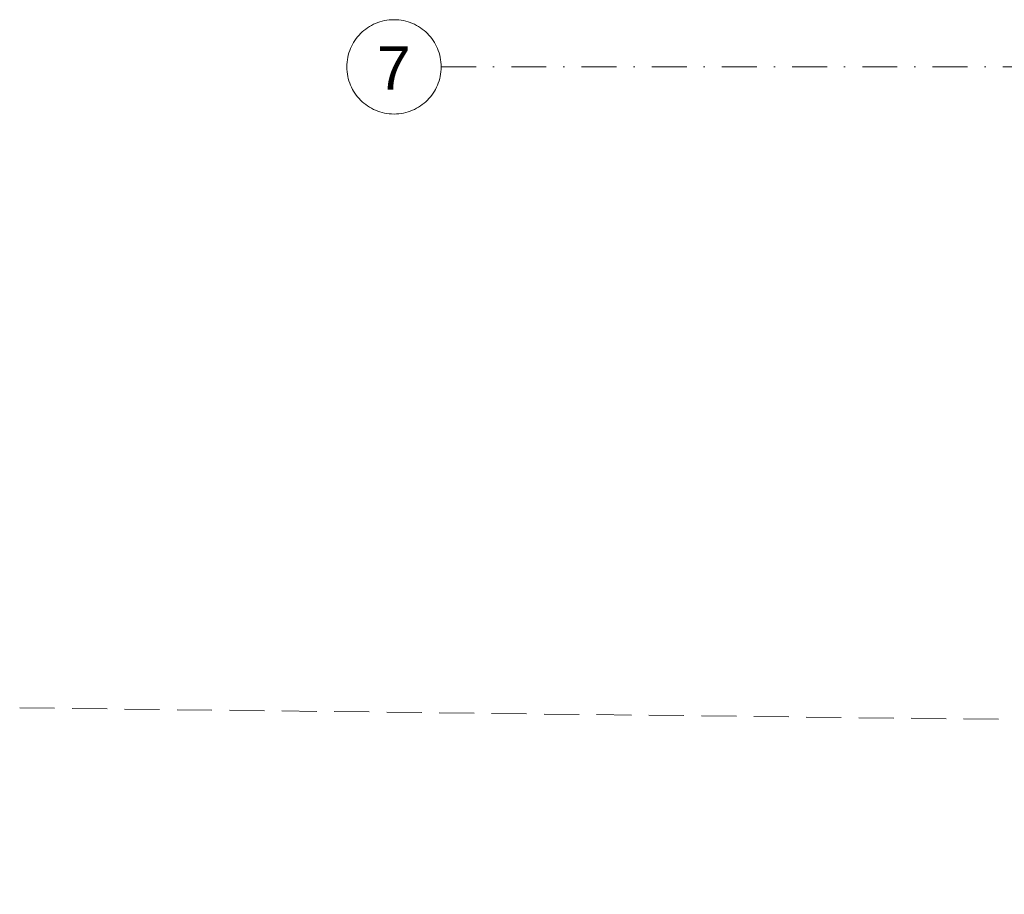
# Model space of a CAD drawing. Header units: centimetres. Extents: x -122 to 72759, y 3298 to 43172.
# Tile 22 of 243: x 34257 to 34614, y 10552 to 10870. Entities that reach past the tile are written whole.
import ezdxf

# ---------------------------------------------------------------- set-up
doc = ezdxf.new("R2010")
doc.units = ezdxf.units.CM
doc.header["$MEASUREMENT"] = 0
doc.linetypes.add('DASH2', pattern=[19.05, 12.7, -6.35])
doc.linetypes.add('DASHDOT', pattern=[25.4, 12.7, -6.35, 0, -6.35])
for name, color, linetype, lineweight in [('0-OSIE', 7, 'DASHDOT', 5), ('PRZERYWANA', 7, 'DASH2', 5), ('ZZZ_Xref', 7, 'Continuous', 5)]:
    doc.layers.add(name, color=color, linetype=linetype, lineweight=lineweight)
doc.styles.get("Standard").update_dxf_attribs({"font": 'ARIAL.TTF'})

# ---------------------------------------------------------------- blocks, each defined once
blk = doc.blocks.new('G$CA1DC9C89')
at = {"layer": '0-OSIE', "lineweight": 5}
blk.add_lwpolyline([(-236.34, 237.47), (4272.13, 237.47)], dxfattribs=at)
at = {"layer": '0-OSIE', "lineweight": 5, "ltscale": 40}
blk.add_circle((-253.47, 237.47), 17.14, dxfattribs=at)
at = {"layer": 'PRZERYWANA', "lineweight": 5}
blk.add_lwpolyline([(-389.44, 4.56), (3619.14, -42.34), (5340.22, -63.18)], dxfattribs=at)
at = {"layer": '0-OSIE', "lineweight": 5, "ltscale": 40, "insert": (-272.74, 229.21), "char_height": 15.75, "attachment_point": 7, "rotation": 0}
blk.add_mtext_dynamic_manual_height_columns('\\pxqc;7', width=38.3331, gutter_width=12.5, heights=[17.57], dxfattribs=at)

msp = doc.modelspace()

# ---------------------------------------------------------------- block references
at = {"layer": 'ZZZ_Xref'}
msp.add_blockref('G$CA1DC9C89', (34646.15529, 10615.38849), dxfattribs=at)

doc.saveas('drawing.dxf')
